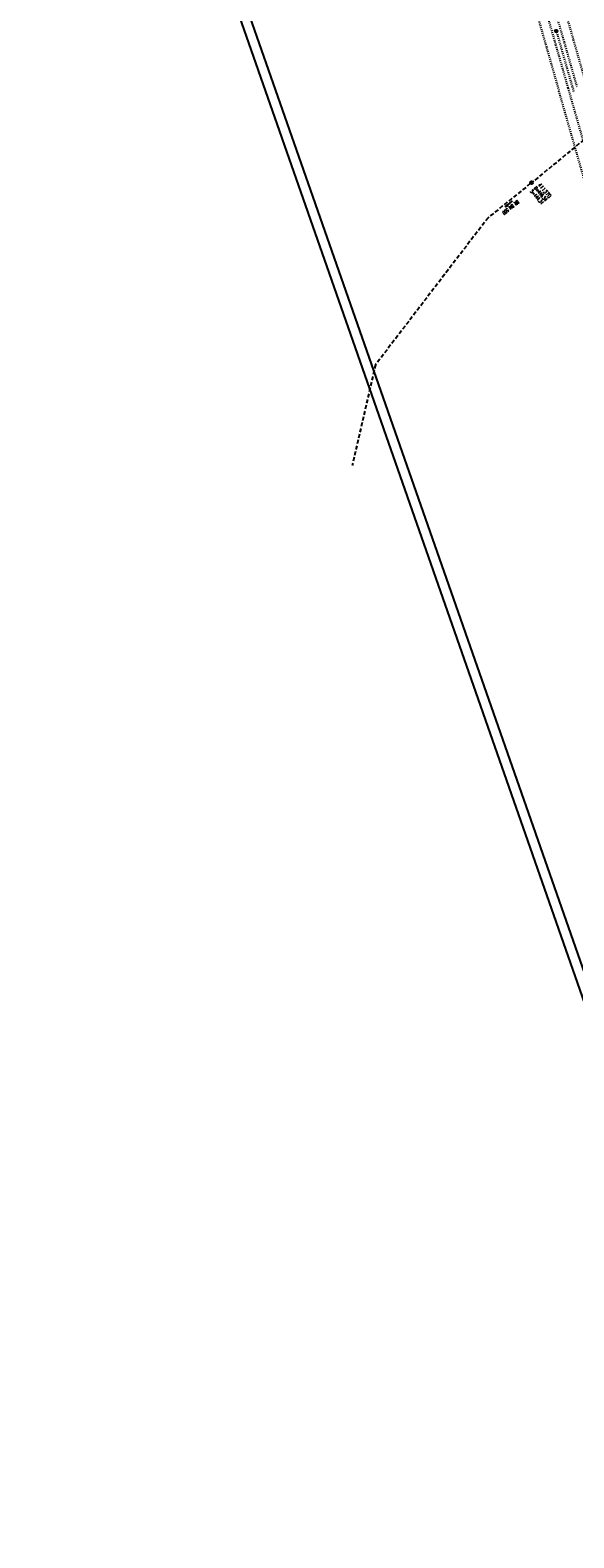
# Model space of a CAD drawing. Extents: x 232973 to 447511, y -373687 to 444035.
# Tile 1 of 40: x 446740 to 447015, y 442825 to 443587. Entities that reach past the tile are written whole.
import ezdxf
from ezdxf.enums import TextEntityAlignment as Align

# ---------------------------------------------------------------- set-up
doc = ezdxf.new("R2010")
doc.units = 0
doc.header["$LTSCALE"] = 2
doc.header["$MEASUREMENT"] = 0
for name, pattern in [('ACAD_ISO03W100', [0.5, 0.25, -0.25]), ('ACAD_ISO10W100W', [0.5, 0.25, -0.25]), ('AUSGEZOGEN', [0]), ('GESTRICH-X2', [1.5, 1, -0.5]), ('STRICHLINIEX2', [0.5, 0.25, -0.25])]:
    doc.linetypes.add(name, pattern=pattern)
doc.layers.get('0').update_dxf_attribs({"linetype": 'AUSGEZOGEN'})
for name, color, linetype in [('Bahnachse', 7, 'CONTINUOUS'), ('Gleisachsen', 7, 'CONTINUOUS'), ('Ingenieurbauwerke', 15, 'CONTINUOUS'), ('KANAL', 7, 'GESTRICH-X2'), ('PFEIL', 7, 'CONTINUOUS'), ('Planeinteilung', 6, 'CONTINUOUS'), ('RAHMEN', 250, 'AUSGEZOGEN'), ('SCHACHTNR', 6, 'CONTINUOUS'), ('SCHSYMBOL', 7, 'AUSGEZOGEN'), ('TEXTO', 4, 'CONTINUOUS')]:
    doc.layers.add(name, color=color, linetype=linetype)
doc.styles.add('ROMANS', font='romans.shx', dxfattribs={"width": 0.8})

# ---------------------------------------------------------------- blocks, each defined once
blk = doc.blocks.new('1135420')
blk.add_line((0, 0), (1135, 0))
at = {"layer": 'RAHMEN'}
blk.add_line((25, 5), (950, 5), dxfattribs=at)
blk = doc.blocks.new('GST')
at = {"color": 0}
blk.add_circle((0, 0), 0.75, dxfattribs=at)
blk.add_point((0, 0), dxfattribs=at)
blk = doc.blocks.new('10')
blk.add_blockref('GST', (0, 0))
blk = doc.blocks.new('PFEIL2')
at = {"color": 0}
for p, q in [((0.88, 0), (-2.4, -0.01)), ((0.88, -0.27), (0.88, 0.28)), ((0.88, 0.28), (2.43, 0.01)), ((0.91, 0.27), (0.88, 0.26)), ((0.97, 0.26), (0.88, 0.25)), ((1.02, 0.25), (0.88, 0.23)), ((1.07, 0.24), (0.88, 0.21)), ((1.13, 0.23), (0.88, 0.19)), ((1.18, 0.22), (0.88, 0.17)), ((1.24, 0.21), (0.88, 0.15)), ((1.29, 0.21), (0.88, 0.14)), ((1.34, 0.2), (0.88, 0.12)), ((1.4, 0.19), (0.88, 0.1)), ((1.45, 0.18), (0.88, 0.08)), ((1.51, 0.17), (0.88, 0.06)), ((1.56, 0.16), (0.88, 0.04)), ((1.61, 0.15), (0.88, 0.02)), ((1.67, 0.14), (0.88, 0.01)), ((1.72, 0.13), (0.88, -0.01)), ((1.78, 0.12), (0.88, -0.03)), ((1.83, 0.11), (0.88, -0.05)), ((1.88, 0.1), (0.88, -0.07)), ((1.94, 0.09), (0.88, -0.09)), ((2.05, 0.08), (0.88, -0.12)), ((1.99, 0.08), (0.88, -0.11)), ((2.1, 0.07), (0.88, -0.14)), ((2.15, 0.06), (0.88, -0.16)), ((2.21, 0.05), (0.88, -0.18)), ((2.26, 0.04), (0.88, -0.2)), ((2.32, 0.03), (0.88, -0.22)), ((2.37, 0.02), (0.88, -0.23)), ((2.42, 0.01), (0.88, -0.25)), ((2.43, 0.01), (0.88, -0.27))]:
    blk.add_line(p, q, dxfattribs=at)

msp = doc.modelspace()

# ---------------------------------------------------------------- linework, layer by layer
at = {"layer": 'Bahnachse', "linetype": 'ACAD_ISO10W100W'}
for p, q in [((447006.22, 443586.12), (447014.23, 443558.1)), ((447014.11, 443558.57), (447014.95, 443555.61))]:
    msp.add_line(p, q, dxfattribs=at)
at = {"layer": 'Bahnachse', "linetype": 'Continuous'}
msp.add_ellipse((447006.03, 443586.74), major_axis=(-0.46, 0.46), ratio=1, start_param=2.598779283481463, end_param=8.881964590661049, dxfattribs=at)
at = {"layer": 'Gleisachsen', "linetype": 'ACAD_ISO03W100'}
for p, q in [((446969.08, 443707.23), (447005.73, 443579.68)), ((446973.41, 443708.47), (447010.05, 443580.91)), ((447010.06, 443580.91), (447016.39, 443558.72)), ((447005.73, 443579.68), (447012.07, 443557.48)), ((447011.95, 443557.95), (447037.64, 443467.98))]:
    msp.add_line(p, q, dxfattribs=at)
at = {"layer": 'Ingenieurbauwerke', "linetype": 'ACAD_ISO03W100'}
for p, q in [((446964.47, 443705.9), (447001.11, 443578.36)), ((446978.02, 443709.79), (447014.67, 443582.23)), ((447014.67, 443582.23), (447021.01, 443560.04)), ((447001.11, 443578.36), (447007.45, 443556.16))]:
    msp.add_line(p, q, dxfattribs=at)
at = {"layer": 'Ingenieurbauwerke', "linetype": 'STRICHLINIEX2'}
for p, q in [((447010.59, 443545.35), (447007.3, 443556.8)), ((447021.09, 443508.67), (447010.59, 443545.35))]:
    msp.add_line(p, q, dxfattribs=at)
at = {"layer": 'KANAL', "lineweight": 25}
msp.add_line((447050.16, 443556.42), (446994.13, 443510.45), dxfattribs=at)
at = {"layer": 'KANAL', "color": 0, "linetype": 'GESTRICH-X2', "lineweight": 25}
msp.add_lwpolyline([(446992.93, 443509.55), (446971.52, 443492.29), (446914.58, 443417.97), (446902.78, 443366.98)], dxfattribs=at)

# ---------------------------------------------------------------- block references
at = {"layer": 'PFEIL', "rotation": 219.0166989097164}
msp.add_blockref('PFEIL2', (446982.05, 443499.29), dxfattribs=at)
at = {"layer": 'Planeinteilung', "linetype": 'Continuous', "rotation": 289.2892292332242}
msp.add_blockref('1135420', (446739.88, 443896.21), dxfattribs=at)
at = {"layer": 'SCHSYMBOL', "rotation": 267.3622222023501}
msp.add_blockref('10', (446993.55, 443509.97), dxfattribs=at)

# ---------------------------------------------------------------- texts
at = {"layer": 'SCHACHTNR', "style": 'ROMANS'}
for s, height, width, p in [('S=444.31', 1.8, 0.6, (446992.76, 443505.5)), ('D=446.54', 1.8, 0.6, (446994.64, 443507.14)), ('411370', 2, 0.7, (446996.56, 443508.76))]:
    msp.add_text(s, height=height, rotation=310.53908, dxfattribs=dict(at, width=width)).set_placement(p)
at = {"layer": 'TEXTO', "style": 'ROMANS', "width": 0.6}
msp.add_text('BR DN 500', height=1.8, rotation=219.0167, dxfattribs=at).set_placement((446982.46, 443498.21), align=Align.CENTER)

doc.saveas('drawing.dxf')
